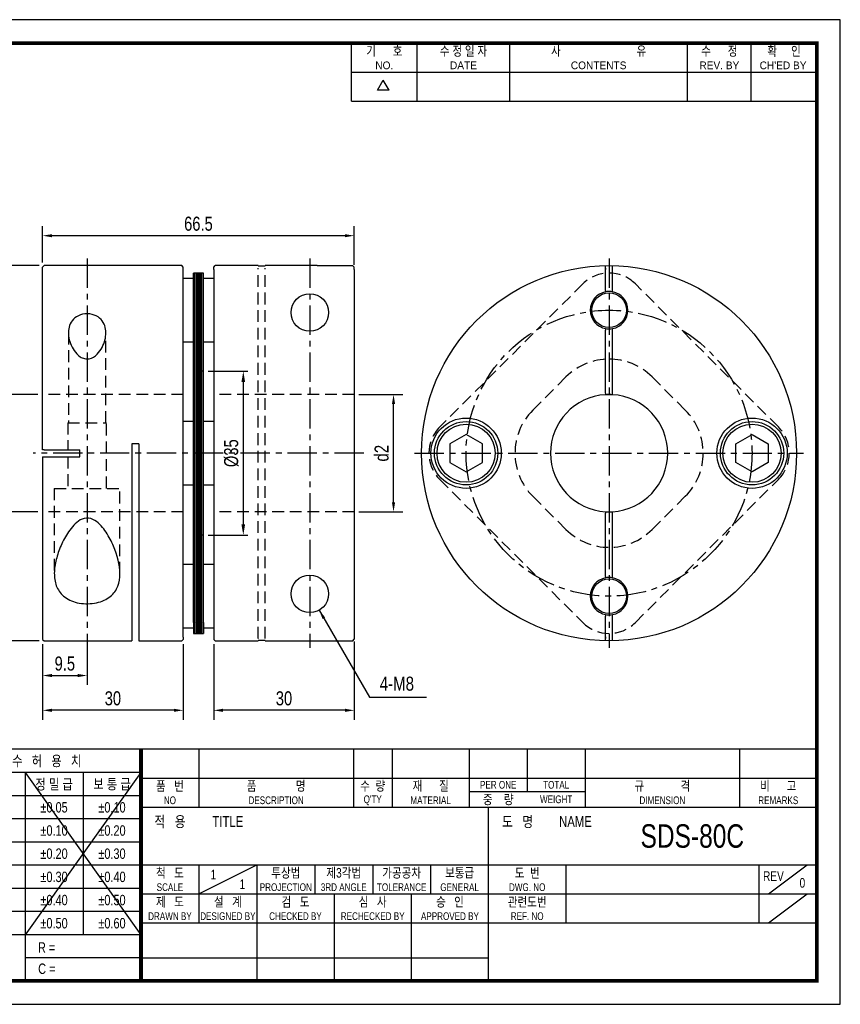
# Model space of a CAD drawing. Header units: millimetres. Extents: x 0 to 297, y 0 to 210.
# Tile 2 of 2: x 122 to 297, y 0 to 210. Entities that reach past the tile are written whole.
import ezdxf
from ezdxf.enums import TextEntityAlignment as Align

# ---------------------------------------------------------------- set-up
doc = ezdxf.new("R2010")
doc.units = ezdxf.units.MM
doc.header["$LTSCALE"] = 5
for name, pattern in [('CENTER', [2, 1.25, -0.25, 0.25, -0.25]), ('CENTER2', [1.125, 0.75, -0.125, 0.125, -0.125]), ('DASHED', [0.75, 0.5, -0.25]), ('HIDDEN', [0.375, 0.25, -0.125]), ('PHANTOM2', [1.25, 0.625, -0.125, 0.125, -0.125, 0.125, -0.125])]:
    doc.linetypes.add(name, pattern=pattern)
doc.layers.get('0').update_dxf_attribs({"linetype": 'CONTINUOUS'})
doc.layers.get('Defpoints').update_dxf_attribs({"linetype": 'CONTINUOUS'})
for name, color, linetype in [('BM', 2, 'CONTINUOUS'), ('C', 1, 'CENTER2'), ('CT', 1, 'CENTER'), ('D', 7, 'CONTINUOUS'), ('H', 3, 'HIDDEN'), ('HD', 4, 'DASHED'), ('P', 4, 'PHANTOM2')]:
    doc.layers.add(name, color=color, linetype=linetype)
doc.styles.get("Standard").update_dxf_attribs({"font": 'Gulim.ttf', "width": 0.8, "height": 3})
doc.dimstyles.new('LIM', dxfattribs={"dimtxt": 2, "dimasz": 2, "dimexe": 2, "dimexo": 1, "dimgap": 1, "dimtad": 1, "dimdec": 3, "dimzin": 9, "dimdsep": 46, "dimtxsty": 'Standard', "dimcen": 3, "dimclrd": 1, "dimclre": 1, "dimadec": 0, "dimazin": 0, "dimtfac": 1, "dimtdec": 3, "dimtmove": 0, "dimatfit": 3, "dimfxl": 0, "dimtolj": 1, "dimtzin": 0, "dimarcsym": 0})
doc.dimstyles.get("Standard").update_dxf_attribs({"dimtxt": 0.18, "dimasz": 0.18, "dimexe": 0.18, "dimexo": 0.0625, "dimgap": 0.09, "dimtad": 0, "dimtih": 1, "dimtoh": 1, "dimdec": 4, "dimzin": 0, "dimdsep": 46, "dimtxsty": 'Standard', "dimcen": 0.09, "dimadec": 0, "dimazin": 0, "dimtfac": 1, "dimtdec": 4, "dimtofl": 0, "dimtmove": 0, "dimatfit": 3, "dimfxl": 0, "dimtolj": 1, "dimtzin": 0, "dimarcsym": 0})

# ---------------------------------------------------------------- blocks, each defined once
blk = doc.blocks.new('*D17')
at = {"color": 1, "lineweight": -2}
for p, q in [((126.82, 158.24), (126.82, 165.93)), ((193.32, 157.73), (193.32, 165.93)), ((191.32, 163.93), (128.82, 163.93))]:
    blk.add_line(p, q, dxfattribs=at)
at = {"color": 1}
for points in [[(128.82, 164.26), (128.82, 163.6), (126.82, 163.93)], [(191.32, 164.26), (191.32, 163.6), (193.32, 163.93)]]:
    blk.add_solid(points, dxfattribs=at)
at = {"layer": 'Defpoints', "color": 0}
for p in [(126.82, 163.93), (126.82, 157.24), (193.32, 156.73)]:
    blk.add_point(p, dxfattribs=at)
at = {"color": 0, "insert": (160.07, 166.47), "char_height": 3, "attachment_point": 5}
blk.add_mtext('\\A1;66.5', dxfattribs=at)
blk = doc.blocks.new('*D18')
at = {"color": 1, "lineweight": -2}
for p, q in [((126.12, 157.54), (112.69, 157.54)), ((114.69, 155.54), (114.69, 79.54)), ((126.12, 77.54), (112.69, 77.54))]:
    blk.add_line(p, q, dxfattribs=at)
at = {"color": 1}
for points in [[(114.36, 155.54), (115.02, 155.54), (114.69, 157.54)], [(114.36, 79.54), (115.02, 79.54), (114.69, 77.54)]]:
    blk.add_solid(points, dxfattribs=at)
at = {"layer": 'Defpoints', "color": 0}
for p in [(127.12, 157.54), (114.69, 77.54), (127.12, 77.54)]:
    blk.add_point(p, dxfattribs=at)
at = {"color": 0, "insert": (112.15, 117.54), "char_height": 3, "attachment_point": 5, "rotation": 90}
blk.add_mtext('\\A1;{\\f??|b0|i0|c0|p49;%%c}80', dxfattribs=at)
blk = doc.blocks.new('*D19')
at = {"color": 1, "lineweight": -2}
for p, q in [((126.82, 76.84), (126.82, 68.12)), ((136.32, 77.04), (136.32, 68.12)), ((128.82, 70.12), (134.32, 70.12))]:
    blk.add_line(p, q, dxfattribs=at)
at = {"color": 1}
for points in [[(128.82, 70.46), (128.82, 69.79), (126.82, 70.12)], [(134.32, 70.46), (134.32, 69.79), (136.32, 70.12)]]:
    blk.add_solid(points, dxfattribs=at)
at = {"layer": 'Defpoints', "color": 0}
for p in [(126.82, 77.84), (136.32, 78.04), (136.32, 70.12)]:
    blk.add_point(p, dxfattribs=at)
at = {"color": 0, "insert": (131.57, 72.66), "char_height": 3, "attachment_point": 5}
blk.add_mtext('\\A1;9.5', dxfattribs=at)
blk = doc.blocks.new('*D20')
at = {"color": 1, "lineweight": -2}
for p, q in [((156.82, 76.84), (156.82, 60.7)), ((126.82, 69.12), (126.82, 60.7)), ((154.82, 62.7), (128.82, 62.7))]:
    blk.add_line(p, q, dxfattribs=at)
at = {"color": 1}
for points in [[(128.82, 63.04), (128.82, 62.37), (126.82, 62.7)], [(154.82, 63.04), (154.82, 62.37), (156.82, 62.7)]]:
    blk.add_solid(points, dxfattribs=at)
at = {"layer": 'Defpoints', "color": 0}
for p in [(156.82, 77.84), (126.82, 70.12), (126.82, 62.7)]:
    blk.add_point(p, dxfattribs=at)
at = {"color": 0, "insert": (141.82, 65.24), "char_height": 3, "attachment_point": 5}
blk.add_mtext('\\A1;30', dxfattribs=at)
blk = doc.blocks.new('*D14')
at = {"color": 1, "lineweight": -2}
for p, q in [((125.82, 130.04), (117.6, 130.04)), ((119.6, 107.04), (119.6, 128.04)), ((125.82, 105.04), (117.6, 105.04))]:
    blk.add_line(p, q, dxfattribs=at)
at = {"color": 1}
for points in [[(119.27, 128.04), (119.93, 128.04), (119.6, 130.04)], [(119.27, 107.04), (119.93, 107.04), (119.6, 105.04)]]:
    blk.add_solid(points, dxfattribs=at)
at = {"layer": 'Defpoints', "color": 0}
for p in [(119.6, 130.04), (126.82, 130.04), (126.82, 105.04)]:
    blk.add_point(p, dxfattribs=at)
at = {"color": 0, "insert": (117.06, 117.54), "char_height": 3, "attachment_point": 5, "rotation": 90}
blk.add_mtext('\\A1;{\\fﾱﾼﾸﾲ|b0|i0|c129|p49;d1}', dxfattribs=at)
blk = doc.blocks.new('*D15')
at = {"color": 1, "lineweight": -2}
for p, q in [((163.32, 76.84), (163.32, 60.7)), ((193.32, 77.35), (193.32, 60.7)), ((191.32, 62.7), (165.32, 62.7))]:
    blk.add_line(p, q, dxfattribs=at)
at = {"color": 1}
for points in [[(165.32, 63.04), (165.32, 62.37), (163.32, 62.7)], [(191.32, 63.04), (191.32, 62.37), (193.32, 62.7)]]:
    blk.add_solid(points, dxfattribs=at)
at = {"layer": 'Defpoints', "color": 0}
for p in [(163.32, 77.84), (193.32, 78.35), (163.32, 62.7)]:
    blk.add_point(p, dxfattribs=at)
at = {"color": 0, "insert": (178.32, 65.24), "char_height": 3, "attachment_point": 5}
blk.add_mtext('\\A1;30', dxfattribs=at)
blk = doc.blocks.new('*D16')
at = {"color": 1, "lineweight": -2}
for p, q in [((194.32, 130.04), (203.69, 130.04)), ((201.69, 107.04), (201.69, 128.04)), ((194.32, 105.04), (203.69, 105.04))]:
    blk.add_line(p, q, dxfattribs=at)
at = {"color": 1}
for points in [[(201.35, 128.04), (202.02, 128.04), (201.69, 130.04)], [(201.35, 107.04), (202.02, 107.04), (201.69, 105.04)]]:
    blk.add_solid(points, dxfattribs=at)
at = {"layer": 'Defpoints', "color": 0}
for p in [(193.32, 130.04), (201.69, 130.04), (193.32, 105.04)]:
    blk.add_point(p, dxfattribs=at)
at = {"color": 0, "insert": (199.15, 117.54), "char_height": 3, "attachment_point": 5, "rotation": 90}
blk.add_mtext('\\A1;{\\fﾱﾼﾸﾲ|b0|i0|c129|p49;d2}', dxfattribs=at)
blk = doc.blocks.new('*D21')
at = {"layer": 'D', "color": 1, "lineweight": -2}
for p, q in [((162.12, 135.04), (170.64, 135.04)), ((169.64, 132.74), (169.64, 102.34)), ((162.12, 100.04), (170.64, 100.04))]:
    blk.add_line(p, q, dxfattribs=at)
at = {"layer": 'D', "color": 1}
for points in [[(169.25, 132.74), (170.02, 132.74), (169.64, 135.04)], [(169.25, 102.34), (170.02, 102.34), (169.64, 100.04)]]:
    blk.add_solid(points, dxfattribs=at)
at = {"layer": 'Defpoints', "color": 0}
for p in [(161.12, 135.04), (161.12, 100.04), (169.64, 100.04)]:
    blk.add_point(p, dxfattribs=at)
at = {"layer": 'D', "color": 0, "insert": (167.1, 117.54), "char_height": 3, "attachment_point": 5, "rotation": 90}
blk.add_mtext('\\A1;%%c35', dxfattribs=at)

msp = doc.modelspace()

# ---------------------------------------------------------------- linework, layer by layer
for p, q in [((192.71392, 192.64074), (192.71392, 205)), ((206.72109, 192.64074), (206.72109, 205)), ((226.49591, 192.64074), (226.49591, 205)), ((264.39765, 192.64074), (264.39765, 205)), ((277.99284, 192.64074), (277.99284, 205)), ((192.71392, 198.82037), (291.58802, 198.82037)), ((198.25647, 194.97648), (199.49239, 197.11716)), ((200.72832, 194.97648), (199.49239, 197.11716)), ((200.72832, 194.97648), (198.25647, 194.97648)), ((192.71392, 192.64074), (291.58802, 192.64074)), ((147.8086, 54.43705), (95.07575, 54.43705)), ((292, 54.43705), (147.8086, 54.43705)), ((147.8086, 54.43705), (147.8086, 5)), ((160.16787, 54.43705), (160.16787, 42.07779)), ((193.1259, 54.43705), (193.1259, 42.07779)), ((201.36541, 54.43705), (201.36541, 42.07779)), ((217.84443, 54.43705), (217.84443, 42.07779)), ((230.20369, 54.43705), (230.20369, 45.37359)), ((242.56295, 54.43705), (242.56295, 42.07779)), ((275.52098, 54.43705), (275.52098, 42.07779)), ((147.8086, 49.42948), (95.07575, 49.42948)), ((147.8086, 49.42948), (123.09008, 14.82355)), ((123.09008, 49.42948), (147.8086, 14.82355)), ((123.09008, 49.42948), (123.09008, 5)), ((135.44934, 49.42948), (135.44934, 14.82355)), ((147.8086, 48.25742), (292, 48.25742)), ((147.8086, 44.48577), (95.07575, 44.48577)), ((217.84443, 45.37359), (242.56295, 45.37359)), ((147.8086, 42.07779), (292, 42.07779)), ((221.96418, 5), (221.96418, 42.07779)), ((147.8086, 39.54207), (95.07575, 39.54207)), ((147.8086, 34.59837), (95.07575, 34.59837)), ((147.8086, 29.65466), (95.07575, 29.65466)), ((147.8086, 29.71852), (292, 29.71852)), ((160.16787, 23.53889), (172.52713, 29.71852)), ((160.16787, 29.71852), (160.16787, 17.35926)), ((172.52713, 29.71852), (172.52713, 5)), ((184.88639, 29.71852), (184.88639, 23.53889)), ((197.24565, 29.71852), (197.24565, 23.53889)), ((209.60492, 29.71852), (209.60492, 23.53889)), ((238.4432, 29.71852), (238.4432, 17.35926)), ((279.64074, 29.71852), (279.64074, 17.35926)), ((281.70061, 23.53889), (289.94012, 29.71852)), ((147.8086, 24.71096), (95.07575, 24.71096)), ((147.8086, 23.53889), (221.96418, 23.53889)), ((189.00615, 23.53889), (189.00615, 5)), ((205.48516, 23.53889), (205.48516, 5)), ((221.96418, 23.53889), (292, 23.53889)), ((281.70061, 17.35926), (289.94012, 23.53889)), ((147.8086, 19.76725), (95.07575, 19.76725)), ((147.8086, 17.35926), (292, 17.35926)), ((147.8086, 14.82355), (95.07575, 14.82355)), ((147.8086, 9.87984), (123.09008, 9.87984)), ((147.8086, 9.87984), (221.96418, 9.87984))]:
    msp.add_line(p, q)
msp.add_lwpolyline([(297, 210), (0, 210), (0, 0), (297, 0)], close=True)
msp.add_lwpolyline([(292, 205, 0.8, 0.8, 0), (5, 205, 0.8, 0.8, 0), (5, 5, 0.8, 0.8, 0), (292, 5, 0.8, 0.8, 0)], format="xyseb", close=True)
at = {"const_width": 0.82395}
msp.add_lwpolyline([(147.8086, 5), (147.8086, 54.43705)], dxfattribs=at)
at = {"layer": 'BM', "ltscale": 25.4}
for p, q in [((156.52474, 157.53941), (127.12474, 157.53941)), ((172.82474, 157.53941), (163.62474, 157.53941)), ((185.37234, 157.53941), (174.32474, 157.53941)), ((193.02474, 157.53229), (185.37234, 157.53229)), ((246.91949, 152.2735), (246.91949, 157.53238)), ((248.41949, 152.2735), (248.41949, 157.53238)), ((126.82474, 118.28941), (126.82474, 156.73941)), ((156.82474, 78.33941), (156.82474, 156.73941)), ((159.32474, 155.97265), (159.02474, 155.97265)), ((159.02474, 153.64906), (159.02474, 155.97265)), ((159.32474, 153.64906), (159.32474, 155.97265)), ((159.62474, 155.97265), (159.32474, 155.97265)), ((159.32474, 153.64906), (159.32474, 155.97265)), ((159.62474, 153.64906), (159.62474, 155.97265)), ((159.92474, 155.97265), (159.62474, 155.97265)), ((159.62474, 153.64906), (159.62474, 155.97265)), ((159.92474, 153.64906), (159.92474, 155.97265)), ((160.22474, 155.97265), (159.92474, 155.97265)), ((159.92474, 153.64906), (159.92474, 155.97265)), ((160.22474, 153.64906), (160.22474, 155.97265)), ((160.52474, 155.97265), (160.22474, 155.97265)), ((160.22474, 153.64906), (160.22474, 155.97265)), ((160.52474, 153.64906), (160.52474, 155.97265)), ((160.82474, 155.97265), (160.52474, 155.97265)), ((160.52474, 153.64906), (160.52474, 155.97265)), ((160.82474, 153.64906), (160.82474, 155.97265)), ((161.12474, 155.97265), (160.82474, 155.97265)), ((160.82474, 153.64906), (160.82474, 155.97265)), ((161.12474, 153.64906), (161.12474, 155.97265)), ((163.32474, 156.73941), (163.32474, 78.33941)), ((172.82474, 157.48874), (174.32474, 157.48874)), ((172.82474, 157.03941), (172.82474, 156.98874)), ((174.32474, 157.03941), (174.32474, 156.98874)), ((193.32474, 156.73223), (193.32474, 78.34659)), ((246.91949, 157.03229), (246.91949, 156.73223)), ((248.41949, 156.73223), (248.41949, 157.03229)), ((159.02474, 154.78941), (156.82474, 154.78941)), ((159.02474, 123.14906), (159.02474, 153.64906)), ((159.32474, 123.14906), (159.32474, 153.64906)), ((159.32474, 123.14906), (159.32474, 153.64906)), ((159.62474, 123.14906), (159.62474, 153.64906)), ((159.62474, 123.14906), (159.62474, 153.64906)), ((159.92474, 123.14906), (159.92474, 153.64906)), ((159.92474, 123.14906), (159.92474, 153.64906)), ((160.22474, 123.14906), (160.22474, 153.64906)), ((160.22474, 123.14906), (160.22474, 153.64906)), ((160.52474, 123.14906), (160.52474, 153.64906)), ((160.52474, 123.14906), (160.52474, 153.64906)), ((160.82474, 123.14906), (160.82474, 153.64906)), ((160.82474, 123.14906), (160.82474, 153.64906)), ((163.32474, 154.78941), (161.12474, 154.78941)), ((161.12474, 123.14906), (161.12474, 153.64906)), ((246.91949, 152.2735), (246.91949, 151.96847)), ((248.41949, 151.96847), (248.41949, 152.2735)), ((246.91949, 144.11035), (246.91949, 143.80532)), ((246.91949, 130.31742), (246.91949, 143.80532)), ((248.41949, 143.80532), (248.41949, 144.11035)), ((248.41949, 130.31742), (248.41949, 143.80532)), ((156.82474, 141.28941), (159.02474, 141.28941)), ((161.12474, 141.28941), (163.32474, 141.28941)), ((246.91949, 130.31742), (246.91949, 130.01689)), ((248.41949, 130.01689), (248.41949, 130.31742)), ((246.91949, 130.03941), (248.41949, 130.03941)), ((159.02474, 124.28941), (156.82474, 124.28941)), ((163.32474, 124.28941), (161.12474, 124.28941)), ((159.02474, 111.92976), (159.02474, 123.14906)), ((159.32474, 111.92976), (159.32474, 123.14906)), ((159.32474, 111.92976), (159.32474, 123.14906)), ((159.62474, 111.92976), (159.62474, 123.14906)), ((159.62474, 111.92976), (159.62474, 123.14906)), ((159.92474, 111.92976), (159.92474, 123.14906)), ((159.92474, 111.92976), (159.92474, 123.14906)), ((160.22474, 111.92976), (160.22474, 123.14906)), ((160.22474, 111.92976), (160.22474, 123.14906)), ((160.52474, 111.92976), (160.52474, 123.14906)), ((160.52474, 111.92976), (160.52474, 123.14906)), ((160.82474, 111.92976), (160.82474, 123.14906)), ((160.82474, 111.92976), (160.82474, 123.14906)), ((161.12474, 111.92976), (161.12474, 123.14906)), ((127.12474, 118.28941), (126.82474, 118.28941)), ((127.12474, 118.28941), (134.77715, 118.28941)), ((134.77715, 116.78941), (134.77715, 118.28941)), ((145.82474, 119.53941), (145.82474, 77.53941)), ((147.32474, 119.53941), (145.82474, 119.53941)), ((147.32474, 119.53941), (147.32474, 77.53941)), ((126.82474, 116.78941), (126.82474, 78.33941)), ((126.82474, 116.78941), (127.12474, 116.78941)), ((127.12474, 116.78941), (134.77715, 116.78941)), ((159.02474, 81.42976), (159.02474, 111.92976)), ((159.32474, 81.42976), (159.32474, 111.92976)), ((159.32474, 81.42976), (159.32474, 111.92976)), ((159.62474, 81.42976), (159.62474, 111.92976)), ((159.62474, 81.42976), (159.62474, 111.92976)), ((159.92474, 81.42976), (159.92474, 111.92976)), ((159.92474, 81.42976), (159.92474, 111.92976)), ((160.22474, 81.42976), (160.22474, 111.92976)), ((160.22474, 81.42976), (160.22474, 111.92976)), ((160.52474, 81.42976), (160.52474, 111.92976)), ((160.52474, 81.42976), (160.52474, 111.92976)), ((160.82474, 81.42976), (160.82474, 111.92976)), ((160.82474, 81.42976), (160.82474, 111.92976)), ((161.12474, 81.42976), (161.12474, 111.92976)), ((156.82474, 110.78941), (159.02474, 110.78941)), ((161.12474, 110.78941), (163.32474, 110.78941)), ((246.91949, 105.06193), (246.91949, 104.7614)), ((248.41949, 104.7614), (248.41949, 105.06193)), ((246.91949, 91.2735), (246.91949, 104.7614)), ((248.41949, 91.2735), (248.41949, 104.7614)), ((159.02474, 93.78941), (156.82474, 93.78941)), ((163.32474, 93.78941), (161.12474, 93.78941)), ((246.91949, 91.2735), (246.91949, 90.96847)), ((248.41949, 90.96847), (248.41949, 91.2735)), ((246.91949, 83.11035), (246.91949, 82.80532)), ((246.91949, 77.54644), (246.91949, 82.80532)), ((248.41949, 82.80532), (248.41949, 83.11035)), ((248.41949, 77.54644), (248.41949, 82.80532)), ((156.82474, 80.28941), (159.02474, 80.28941)), ((159.02474, 81.42976), (159.02474, 79.10617)), ((159.32474, 81.42976), (159.32474, 79.10617)), ((159.32474, 81.42976), (159.32474, 79.10617)), ((159.62474, 81.42976), (159.62474, 79.10617)), ((159.62474, 81.42976), (159.62474, 79.10617)), ((159.92474, 81.42976), (159.92474, 79.10617)), ((159.92474, 81.42976), (159.92474, 79.10617)), ((160.22474, 81.42976), (160.22474, 79.10617)), ((160.22474, 81.42976), (160.22474, 79.10617)), ((160.52474, 81.42976), (160.52474, 79.10617)), ((160.52474, 81.42976), (160.52474, 79.10617)), ((160.82474, 81.42976), (160.82474, 79.10617)), ((160.82474, 81.42976), (160.82474, 79.10617)), ((161.12474, 81.42976), (161.12474, 79.10617)), ((161.12474, 80.28941), (163.32474, 80.28941)), ((159.02474, 79.10617), (159.32474, 79.10617)), ((159.32474, 79.10617), (159.62474, 79.10617)), ((159.62474, 79.10617), (159.92474, 79.10617)), ((159.92474, 79.10617), (160.22474, 79.10617)), ((160.22474, 79.10617), (160.52474, 79.10617)), ((160.52474, 79.10617), (160.82474, 79.10617)), ((160.82474, 79.10617), (161.12474, 79.10617)), ((172.82474, 78.09008), (172.82474, 78.03941)), ((174.32474, 78.04653), (174.32474, 78.09008)), ((246.91949, 78.34659), (246.91949, 78.04653)), ((248.41949, 78.04653), (248.41949, 78.34659)), ((127.12474, 77.53941), (145.82474, 77.53941)), ((147.32474, 77.53941), (156.52474, 77.53941)), ((163.62474, 77.53941), (172.82474, 77.53941)), ((174.32474, 77.59008), (172.82474, 77.59008)), ((174.32474, 77.54653), (193.02474, 77.54653))]:
    msp.add_line(p, q, dxfattribs=at)
for points in [[(217.16949, 121.53941), (213.70539, 119.53941), (213.70539, 115.53941), (217.16949, 113.53941), (220.63359, 115.53941), (220.63359, 119.53941)], [(278.16949, 121.53941), (281.63359, 119.53941), (281.63359, 115.53941), (278.16949, 113.53941), (274.70539, 115.53941), (274.70539, 119.53941)]]:
    msp.add_lwpolyline(points, close=True, dxfattribs=at)
for centre, radius in [((183.82474, 147.53941), 4), ((247.66949, 148.03941), 3.7), ((217.16949, 117.53941), 7.5), ((217.16949, 117.53941), 6.75), ((278.16949, 117.53941), 7.5), ((278.16949, 117.53941), 6.75), ((217.16949, 117.53941), 6.2), ((278.16949, 117.53941), 6.2), ((183.82474, 87.53941), 4), ((247.66949, 87.03941), 3.7)]:
    msp.add_circle(centre, radius, dxfattribs=at)
for centre, radius, start, end in [((247.66949, 148.03941), 4, 100.8069229, 259.1930771), ((247.66949, 148.03941), 4, 79.1930771, 100.8069229), ((247.66949, 148.03941), 4, 280.8069229, 79.1930771), ((247.66949, 148.03941), 4, 259.1930771, 280.8069229), ((247.66949, 117.53941), 12.5, 93.4398128, 266.5601872), ((247.66949, 117.53941), 12.5, 86.5601872, 93.4632903), ((247.66949, 117.53941), 12.5, 273.4398128, 86.5601872), ((247.66949, 117.53941), 12.5, 266.5498597, 273.3711799), ((247.66949, 87.03941), 4, 100.8069229, 259.1930771), ((247.66949, 87.03941), 4, 79.1930771, 100.8069229), ((247.66949, 87.03941), 4, 280.8069229, 79.1930771), ((247.66949, 87.03941), 4, 259.1314951, 280.8584969)]:
    msp.add_arc(centre, radius, start, end, dxfattribs=at)
for points, knots in [([(140.32474, 143.23474), (140.32474, 142.19453), (140.04946, 141.12417), (139.23722, 139.59025), (138.89605, 139.08868), (138.01289, 138.21014), (137.44645, 137.81828), (136.44828, 137.62505), (136.09688, 137.63277), (135.43236, 137.79098), (135.12902, 137.93387), (134.30978, 138.46402), (133.8911, 138.93475), (132.87684, 140.39951), (132.49773, 141.4793), (132.24111, 143.56444), (132.37256, 144.60407), (133.17898, 145.92438), (133.55714, 146.32791), (134.55, 146.95638), (135.18389, 147.18184), (136.52386, 147.32098), (137.23533, 147.23228), (138.43321, 146.79678), (138.92453, 146.46116), (140.04406, 145.26979), (140.32474, 144.27495), (140.32474, 143.23474)], [0, 0, 0, 0, 0.125, 0.125, 0.1875, 0.1875, 0.25, 0.25, 0.28125, 0.28125, 0.3125, 0.3125, 0.375, 0.375, 0.5, 0.5, 0.625, 0.625, 0.6875, 0.6875, 0.75, 0.75, 0.8125, 0.8125, 0.875, 0.875, 1, 1, 1, 1]), ([(143.32474, 91.84408), (143.32474, 90.90087), (143.18999, 90.01434), (142.53733, 88.35759), (142.01555, 87.59889), (140.48046, 86.35533), (139.46895, 85.88477), (137.15736, 85.38488), (135.84063, 85.36086), (133.47246, 85.78262), (132.4087, 86.22647), (130.79997, 87.414), (130.23538, 88.15687), (129.51544, 89.786), (129.35061, 90.68596), (129.30457, 92.53934), (129.42239, 93.5179), (129.86246, 95.48218), (130.18254, 96.47345), (131.00935, 98.46978), (131.51544, 99.47786), (132.44787, 100.92792), (132.78798, 101.40067), (133.55004, 102.28961), (133.97729, 102.71557), (134.97172, 103.40738), (135.55506, 103.67066), (136.79772, 103.74111), (137.41729, 103.53274), (138.45602, 102.90099), (138.90189, 102.48803), (139.69403, 101.61605), (140.04232, 101.15198), (141.00172, 99.71742), (141.51898, 98.71869), (142.79937, 95.74316), (143.32474, 93.7305), (143.32474, 91.84408)], [0, 0, 0, 0, 0.0625, 0.0625, 0.125, 0.125, 0.1875, 0.1875, 0.25, 0.25, 0.3125, 0.3125, 0.375, 0.375, 0.4375, 0.4375, 0.5, 0.5, 0.5625, 0.5625, 0.625, 0.625, 0.65625, 0.65625, 0.6875, 0.6875, 0.71875, 0.71875, 0.75, 0.75, 0.78125, 0.78125, 0.8125, 0.8125, 0.875, 0.875, 1, 1, 1, 1])]:
    msp.add_open_spline(points, degree=3, knots=knots, dxfattribs=at)
at = {"layer": 'C'}
msp.add_line((147.8086, 49.42948), (147.8086, 49.39613), dxfattribs=at)
at = {"layer": 'CT'}
for p, q in [((136.32474, 159.03941), (136.32474, 76.04653)), ((183.82474, 159.03941), (183.82474, 76.04653)), ((247.66949, 159.03941), (247.66949, 76.03941)), ((195.32474, 117.53941), (124.82474, 117.53941)), ((206.16949, 117.53941), (289.16949, 117.53941))]:
    msp.add_line(p, q, dxfattribs=at)
at = {"layer": 'CT', "color": 4, "linetype": 'HIDDEN'}
for p, q in [((161.12474, 135.03941), (159.02474, 135.03941)), ((161.12474, 100.03941), (159.02474, 100.03941))]:
    msp.add_line(p, q, dxfattribs=at)
at = {"layer": 'CT'}
msp.add_circle((247.66949, 117.53941), 30.5, dxfattribs=at)
at = {"layer": 'D', "color": 2, "ltscale": 25.4}
for p, q in [((126.82474, 157.23941), (127.12474, 157.53941)), ((163.32474, 157.23941), (163.62474, 157.53941)), ((193.32474, 157.23229), (193.02474, 157.53229)), ((126.82474, 77.83941), (127.12474, 77.53941))]:
    msp.add_line(p, q, dxfattribs=at)
at = {"layer": 'D'}
for p, q in [((156.52474, 157.53941), (156.52474, 157.53941)), ((156.52474, 77.53941), (156.52474, 77.53941)), ((163.62474, 77.53941), (163.62474, 77.53941)), ((193.02474, 77.54653), (193.02474, 77.54653))]:
    msp.add_line(p, q, dxfattribs=at)
at = {"layer": 'D', "color": 2}
for p, q in [((156.82474, 157.23941), (156.52474, 157.53941)), ((126.82474, 156.73941), (126.82474, 157.23941)), ((156.82474, 156.73941), (156.82474, 157.23941)), ((163.32474, 156.73941), (163.32474, 157.23941)), ((193.32474, 156.73223), (193.32474, 157.23229)), ((126.82474, 78.33941), (126.82474, 77.83941)), ((156.52474, 77.53941), (156.82474, 77.83941)), ((156.82474, 78.33941), (156.82474, 77.83941)), ((163.32474, 78.33941), (163.32474, 77.83941)), ((163.62474, 77.53941), (163.32474, 77.83941)), ((193.02474, 77.54653), (193.32474, 77.84653)), ((193.32474, 78.34659), (193.32474, 77.84653))]:
    msp.add_line(p, q, dxfattribs=at)
msp.add_circle((247.66949, 117.53941), 40, dxfattribs=at)
at = {"layer": 'H'}
msp.add_line((147.8086, 49.31275), (147.8086, 49.27106), dxfattribs=at)
at = {"layer": 'HD'}
for p, q in [((172.82474, 78.03941), (172.82474, 157.03941)), ((174.32474, 78.03941), (174.32474, 157.03941)), ((242.05984, 153.64906), (211.55984, 123.14906)), ((283.77914, 123.14906), (253.27914, 153.64906)), ((132.32474, 143.23253), (132.32474, 124.03941)), ((140.32474, 124.03941), (140.32474, 143.23474)), ((231.40604, 126.7318), (238.4771, 133.80287)), ((256.86188, 133.80287), (263.93295, 126.7318)), ((156.82474, 130.03941), (126.82474, 130.03941)), ((193.32474, 130.03941), (163.32474, 130.03941)), ((132.22474, 124.03941), (140.42474, 124.03941)), ((132.22474, 124.03941), (132.22474, 118.28941)), ((140.42474, 110.03941), (140.42474, 124.03941)), ((132.22474, 116.78941), (132.22474, 110.03941)), ((211.55984, 111.92976), (242.05984, 81.42976)), ((253.27914, 81.42976), (283.77914, 111.92976)), ((129.32474, 110.03941), (129.32474, 91.85075)), ((129.32474, 110.03941), (143.32474, 110.03941)), ((143.32474, 91.84408), (143.32474, 110.03941)), ((238.4771, 101.27595), (231.40604, 108.34702)), ((263.93295, 108.34702), (256.86188, 101.27595)), ((156.82474, 105.03941), (126.82474, 105.03941)), ((193.32474, 105.03941), (163.32474, 105.03941))]:
    msp.add_line(p, q, dxfattribs=at)
for centre, radius, start, end in [((247.66949, 148.03941), 7.93324, 45, 135), ((247.66949, 124.61048), 13, 45, 135), ((240.59842, 117.53941), 13, 135, 225), ((254.74056, 117.53941), 13, 315, 45), ((217.16949, 117.53941), 7.93324, 135, 225), ((278.16949, 117.53941), 7.93324, 315, 45), ((247.66949, 110.46834), 13, 225, 315), ((247.66949, 87.03941), 7.93324, 225, 315)]:
    msp.add_arc(centre, radius, start, end, dxfattribs=at)
at = {"layer": 'P'}
msp.add_line((147.8086, 49.22104), (147.8086, 49.16267), dxfattribs=at)

# ---------------------------------------------------------------- texts
at = {"ltscale": 25.4, "insert": (202.40155, 68.36445), "char_height": 3, "attachment_point": 5}
msp.add_mtext('{\\fﾱﾼﾸﾲ|b0|i0|c129|p49;4-M8}', dxfattribs=at)
at = {"layer": 'D', "width": 0.8}
for s, height, p in [('기      호', 2.059877, (199.71751, 203.3521)), ('수 정 일 자', 2.059877, (216.6085, 203.3521)), ('사                           유', 2.0598771, (245.44678, 203.3521)), ('수      정', 2.059877, (271.19524, 203.3521)), ('확     인', 2.059877, (284.99642, 203.3521)), ('가   공   치   수   허   용   치', 2.2246672, (121.44218, 51.93326)), ('정 밀 급', 2.224667, (129.26971, 46.95763)), ('보 통 급', 2.224667, (141.62897, 46.95763)), ('품   번', 2.059877, (153.98824, 46.60952)), ('품              명', 2.0598771, (176.64688, 46.60952)), ('수  량', 2.059877, (197.24565, 46.60952)), ('재      질', 2.059877, (209.60492, 46.60952)), ('PER ONE', 1.647902, (224.02406, 46.8155)), ('TOTAL', 1.647902, (236.38332, 46.8155)), ('규             격', 2.0598771, (259.04197, 46.60952)), ('비      고', 2.059877, (283.76049, 46.60952)), ('NO', 1.647902, (153.98824, 43.5197)), ('DESCRIPTION', 1.6479017, (176.64688, 43.5197)), ("Q'TY", 1.647902, (197.24565, 43.5197)), ('MATERIAL', 1.647902, (209.60492, 43.5197)), ('중    량', 2.059877, (224.02406, 43.72569)), ('WEIGHT', 1.647902, (236.38332, 43.72569)), ('DIMENSION', 1.647902, (259.04197, 43.5197)), ('REMARKS', 1.647902, (283.76049, 43.5197)), ('%%p0.05', 2.224667, (129.26971, 42.01392)), ('%%p0.10', 2.224667, (141.62897, 42.01392)), ('적   용', 2.307062, (153.98824, 38.98797)), ('TITLE', 2.307062, (166.3475, 38.98797)), ('도   명', 2.307062, (228.14381, 38.98797)), ('NAME', 2.307062, (240.50307, 38.98797)), ('%%p0.10', 2.224667, (129.26971, 37.07022)), ('%%p0.20', 2.224667, (141.62897, 37.07022)), ('SDS-80C', 5, (265.42755, 35.89816)), ('%%p0.20', 2.224667, (129.26971, 32.12651)), ('%%p0.30', 2.224667, (141.62897, 32.12651)), ('척   도', 2.059877, (153.98824, 28.07062)), ('투상법', 2.059877, (178.70676, 28.07062)), ('제3각법', 2.059877, (191.06602, 28.07062)), ('가공공차', 2.059877, (203.42529, 28.07062)), ('보통급', 2.059877, (215.78455, 28.07062)), ('도  번', 2.059877, (230.20369, 28.07062)), ('%%p0.30', 2.224667, (129.26971, 27.18281)), ('%%p0.40', 2.224667, (141.62897, 27.18281)), ('1', 2.05988, (163.25768, 27.65865)), ('REV', 2.059877, (282.73055, 27.34967)), ('SCALE', 1.647902, (153.98824, 24.98081)), ('1', 2.05988, (169.43731, 25.59877)), ('PROJECTION', 1.647902, (178.70676, 24.98081)), ('3RD ANGLE', 1.647902, (191.06602, 24.98081)), ('TOLERANCE', 1.647902, (203.42529, 24.98081)), ('GENERAL', 1.647902, (215.78455, 24.98081)), ('DWG. NO', 1.647902, (230.20369, 24.98081)), ('0', 2.05988, (288.91018, 25.90775)), ('%%p0.40', 2.224667, (129.26971, 22.2391)), ('%%p0.50', 2.224667, (141.62897, 22.2391)), ('제   도', 2.059877, (153.98824, 21.89099)), ('설   계', 2.059877, (166.3475, 21.89099)), ('검   도', 2.059877, (180.76664, 21.89099)), ('심   사', 2.059877, (197.24565, 21.89099)), ('승   인', 2.059877, (213.72467, 21.89099)), ('관련도번', 2.059877, (230.20369, 21.89099)), ('%%p0.50', 2.224667, (129.26971, 17.2954)), ('%%p0.60', 2.224667, (141.62897, 17.2954)), ('REF. NO', 1.647902, (230.20369, 18.80118))]:
    msp.add_text(s, height=height, dxfattribs=at).set_placement(p, align=Align.MIDDLE)
at = {"layer": 'D'}
for s, p in [('NO.', (199.71751, 200.26228)), ('DATE', (216.6085, 200.26228)), ('CONTENTS', (245.44678, 200.26228)), ('REV. BY', (271.19524, 200.26228)), ("CH'ED BY", (284.79043, 200.26228))]:
    msp.add_text(s, height=1.647902, dxfattribs=at).set_placement(p, align=Align.MIDDLE)
at = {"layer": 'D', "width": 0.8}
for s, height, p in [('DRAWN BY', 1.647902, (153.98824, 17.97719)), ('DESIGNED BY', 1.6479017, (166.3475, 17.97719)), ('CHECKED BY', 1.647902, (180.76664, 17.97719)), ('RECHECKED BY', 1.6479017, (197.24565, 17.97719)), ('APPROVED BY', 1.6479017, (213.72467, 17.97719))]:
    msp.add_text(s, height=height, dxfattribs=at).set_placement(p, align=Align.CENTER)
for s, p in [('R = ', (125.83895, 10.9999)), ('C = ', (125.87797, 6.47764))]:
    msp.add_text(s, height=2.224667, dxfattribs=at).set_placement(p)

# ---------------------------------------------------------------- dimensions: what is measured, and where the dimension line sits
at = {"ltscale": 25.4}
for base, p1, p2, picture, middle in [((126.82474, 163.93131), (193.32474, 156.73223), (126.82474, 157.23941), '*D17', (160.07474, 166.46926)), ((136.32474, 70.122), (126.82474, 77.83941), (136.32474, 78.03941), '*D19', (131.57474, 72.65995)), ((126.82474, 62.70436), (156.82474, 77.83941), (126.82474, 70.122), '*D20', (141.82474, 65.24231)), ((163.32474, 62.70436), (193.32474, 78.34659), (163.32474, 77.83941), '*D15', (178.32474, 65.24231))]:
    dim = msp.add_linear_dim(base=base, p1=p1, p2=p2, dimstyle='LIM', dxfattribs=at)
    dim.commit()
    dim.dimension.update_dxf_attribs({"geometry": picture, "text_midpoint": middle})
for base, p1, p2, text, picture, middle in [((114.69088, 77.53941), (127.12474, 157.53941), (127.12474, 77.53941), '{\\f??|b0|i0|c0|p49;%%c}<>', '*D18', (112.15293, 117.53941)), ((119.60039, 130.03941), (126.82474, 105.03941), (126.82474, 130.03941), '{\\f굴림|b0|i0|c129|p49;d1}', '*D14', (117.05645, 117.53941)), ((201.68763, 130.03941), (193.32474, 105.03941), (193.32474, 130.03941), '{\\f굴림|b0|i0|c129|p49;d2}', '*D16', (199.14568, 117.53941))]:
    dim = msp.add_linear_dim(base=base, p1=p1, p2=p2, angle=90, text=text, dimstyle='LIM', dxfattribs=at)
    dim.commit()
    dim.dimension.update_dxf_attribs({"geometry": picture, "text_midpoint": middle})
at = {"layer": 'D'}
dim = msp.add_linear_dim(base=(169.637, 100.03941), p1=(161.12474, 135.03941), p2=(161.12474, 100.03941), angle=90, text='%%c35', dimstyle='Standard', override={"dimtxt": 2, "dimasz": 2.3, "dimexe": 1, "dimexo": 1, "dimgap": 1, "dimtad": 1, "dimtih": 0, "dimtoh": 0, "dimzin": 8, "dimcen": 1, "dimclrd": 1, "dimclre": 1, "dimclrt": 0, "dimadec": 4, "dimazin": 2, "dimtfac": 0.5, "dimtix": 1, "dimtofl": 1, "dimtmove": 2, "dimtzin": 8}, dxfattribs=at)
dim.commit()
dim.dimension.update_dxf_attribs({"geometry": '*D21', "text_midpoint": (167.09905, 117.53941)})

# ---------------------------------------------------------------- leaders
at = {"ltscale": 25.4}
msp.add_leader([(185.82572, 84.07587), (196.54173, 65.51521), (208.6886, 65.51521)], dimstyle='LIM', override={"dimgap": 1, "dimtad": 0}, dxfattribs=at)

doc.saveas('drawing.dxf')
